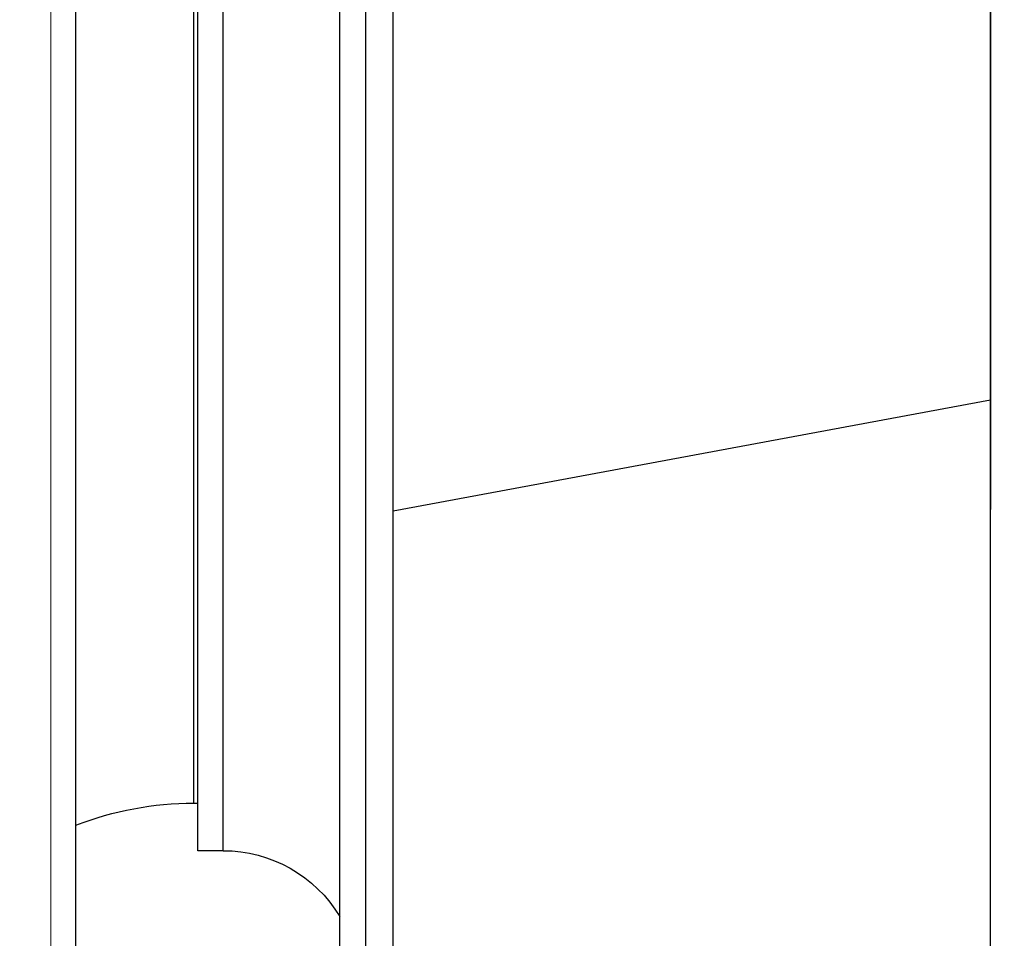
# Model space of a CAD drawing. Header units: millimetres. Extents: x 178516 to 426772, y -178579 to -115871.
# Tile 190 of 256: x 317106 to 317223, y -131840 to -131731. Entities that reach past the tile are written whole.
import ezdxf
from ezdxf import colors
from ezdxf.entities.mleader import LeaderData, LeaderLine
from ezdxf.math import Vec2, Vec3

# ---------------------------------------------------------------- set-up
doc = ezdxf.new("R2010")
doc.units = ezdxf.units.MM
doc.header["$MEASUREMENT"] = 0
doc.layers.get('0').update_dxf_attribs({"color": 252, "lineweight": 5})
for name, color, linetype in [('AHU03-3-42843OBJ', 7, 'Continuous'), ('AHU03-3-42950OBJ', 7, 'Continuous'), ('AHU03-3-42960OBJ', 7, 'Continuous'), ('AHU03-3-68109OBJ', 7, 'Continuous')]:
    doc.layers.add(name, color=color, linetype=linetype)
doc.layers.add('IS_centrale', color=7, linetype='Continuous', lineweight=13)
doc.layers.add('IS_opisy', color=7, linetype='Continuous', lineweight=35)
doc.styles.add('WE11', font='simplex.shx', dxfattribs={"width": 0.7})

# ---------------------------------------------------------------- blocks, each defined once
blk = doc.blocks.new('VVS030s_FLX1_250_0.38kW_2.00x2v2_t')
at = {"color": 7}
blk.add_line((10, 1020), (10, 0), dxfattribs=at)
at = {"layer": 'AHU03-3-42843OBJ', "color": 7, "linetype": 'Continuous'}
for p, q in [((121.67, 376.11), (121.67, 208.1)), ((50.67, 309.39), (121.67, 296.21)), ((50.67, 309.38), (121.67, 296.21)), ((121.71, 309.23), (121.67, 196.4))]:
    blk.add_line(p, q, dxfattribs=at)
at = {"layer": 'AHU03-3-42950OBJ', "color": 7, "linetype": 'Continuous'}
for p, q in [((44.35, 376.11), (44.35, 154.11)), ((47.46, 376.11), (47.46, 154.11)), ((50.67, 376.11), (50.67, 154.11)), ((27.5, 349.76), (27.5, 180.46)), ((30.5, 349.76), (27.5, 349.76)), ((30.5, 349.76), (30.5, 180.46))]:
    blk.add_line(p, q, dxfattribs=at)
blk.add_arc((30.5, 365.93), 16.17, 270, 328.9295, dxfattribs=at)
at = {"layer": 'AHU03-3-42960OBJ', "color": 7, "linetype": 'Continuous'}
for q in [(27, 186.11), (27.5, 344.11)]:
    blk.add_line((27, 344.11), q, dxfattribs=at)
blk.add_arc((27, 382.91), 38.8, 248.8475, 270, dxfattribs=at)
at = {"layer": 'AHU03-3-68109OBJ', "color": 7, "linetype": 'Continuous'}
blk.add_line((13, 403.11), (13, 127.11), dxfattribs=at)
blk = doc.blocks.new('A$C680519BF')
blk.add_blockref('VVS030s_FLX1_250_0.38kW_2.00x2v2_t', (-1100, 89.5))

msp = doc.modelspace()

# ---------------------------------------------------------------- block references
at = {"layer": 'IS_centrale', "xscale": -1, "rotation": 180}
msp.add_blockref('A$C680519BF', (318199.76, -131390.16), dxfattribs=at)

# ---------------------------------------------------------------- leaders
at = {"layer": 'IS_opisy', "ltscale": 5}
ml = msp.add_multileader_mtext('Standard', dxfattribs=at)
ml.set_content('{\\fArial|b0|i0|c238|p34;Zamontować tłumik akustyczny}', color=256, style='WE11')
ml.set_leader_properties(color=256)
ml.build(insert=Vec2(0, 0))
ml.multileader.update_dxf_attribs({"text_left_attachment_type": 2, "text_right_attachment_type": 2, "dogleg_length": 500, "arrow_head_size": 0})
ctx = ml.context
ctx.base_point, ctx.char_height, ctx.arrow_head_size, ctx.landing_gap_size, ctx.plane_origin = Vec3(316033.13, -128558.22), 168, 0, 84, Vec3(344042.87, -129085)
ctx.left_attachment, ctx.right_attachment = 2, 2
notes = []
notes.append((ctx, [(0, (1, 1, 0), (318949.25, -128558.22), (-1, 0), 479.47, [(0, [(318972.83, -131971.22)], 0, [])])]))
ctx.mtext.insert, ctx.mtext.width, ctx.mtext.defined_height, ctx.mtext.flow_direction = Vec3(316117.13, -128449.07), 3785.8517, 1430.61, 5
for ctx, leaders in notes:
    for number, flags, end, landing, length, lines in leaders:
        leader = LeaderData()
        leader.index, (leader.has_last_leader_line, leader.has_dogleg_vector, leader.attachment_direction) = number, flags
        leader.last_leader_point, leader.dogleg_vector, leader.dogleg_length = Vec3(end), Vec3(landing), length
        for number, points, colour, breaks in lines:
            line = LeaderLine()
            line.index, line.vertices, line.color, line.breaks = number, Vec3.list(points), colors.encode_raw_color(colour), breaks
            leader.lines.append(line)
        ctx.leaders.append(leader)

doc.saveas('drawing.dxf')
